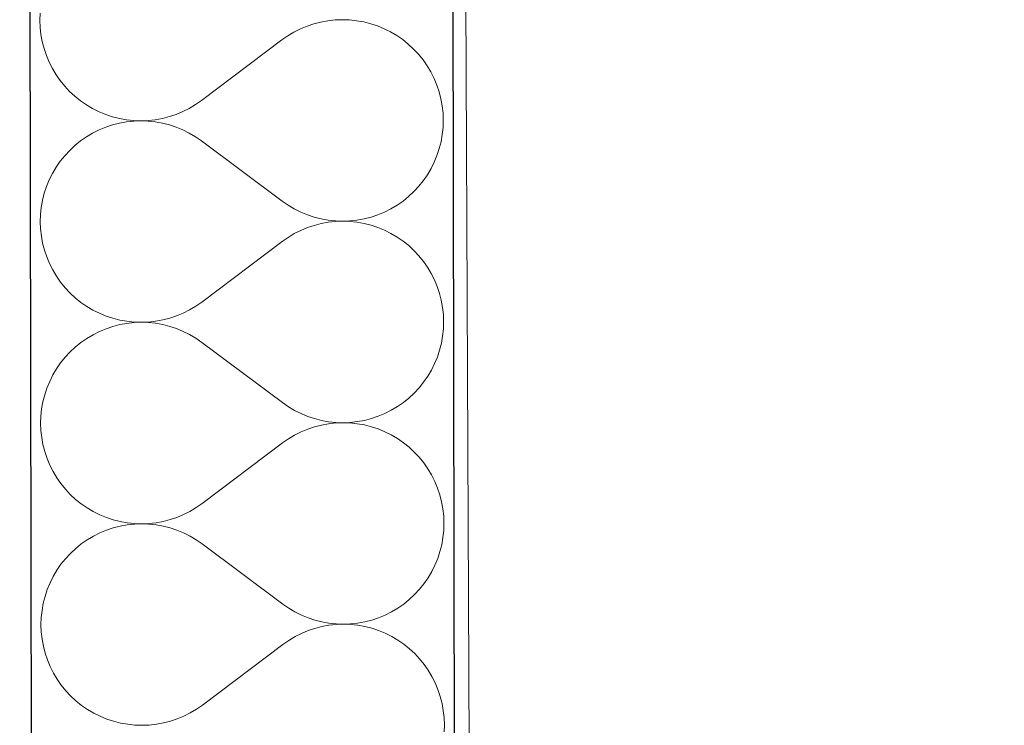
# Model space of a CAD drawing. Header units: millimetres. Extents: x -24674 to 2959, y -2716 to 20653.
# Tile 141 of 161: x -11148 to -10776, y 16399 to 16666. Entities that reach past the tile are written whole.
import ezdxf

# ---------------------------------------------------------------- set-up
doc = ezdxf.new("R2010")
doc.units = ezdxf.units.MM
doc.header["$MEASUREMENT"] = 0
doc.linetypes.add('Wipeout_Contour', pattern=[1000, 0, -1000])
for name, color, linetype in [('9._POHLED ZÁPADNÍ_1_Konstrukce - nosné', 7, 'Continuous'), ('9._POHLED ZÁPADNÍ_1_Nové_Konstrukce - nosné', 7, 'Continuous'), ('9._POHLED ZÁPADNÍ_1_Nové_Výplně - Povrchové', 7, 'Continuous'), ('9._POHLED ZÁPADNÍ_1_Nové_Výplně – Řezové', 7, 'Continuous'), ('9._POHLED ZÁPADNÍ_1_Výplně - Povrchové', 7, 'Continuous'), ('9._POHLED ZÁPADNÍ_1_VÝTAH VAR 1', 7, 'Continuous')]:
    doc.layers.add(name, color=color, linetype=linetype)

# ---------------------------------------------------------------- blocks, each defined once
blk = doc.blocks.new('*X21', base_point=(-27719.5, -6043.99))
at = {"layer": '9._POHLED ZÁPADNÍ_1_Nové_Výplně – Řezové', "color": 21, "linetype": 'Continuous', "lineweight": 20, "true_color": 0xffaaaa}
for p, q in [((-11140.36, 16668.71), (-11140.46, 16665.99)), ((-11140.46, 16665.99), (-11140.35, 16663.27)), ((-11036.93, 16664.62), (-11039.51, 16663.76)), ((-11034.29, 16665.3), (-11036.93, 16664.62)), ((-11031.62, 16665.79), (-11034.29, 16665.3)), ((-11028.91, 16666.09), (-11031.62, 16665.79)), ((-11026.19, 16666.19), (-11028.91, 16666.09)), ((-11023.48, 16666.1), (-11026.19, 16666.19)), ((-11020.77, 16665.82), (-11023.48, 16666.1)), ((-11018.09, 16665.34), (-11020.77, 16665.82)), ((-11015.45, 16664.68), (-11018.09, 16665.34)), ((-11012.87, 16663.82), (-11015.45, 16664.68)), ((-11140.35, 16663.27), (-11140.06, 16660.57)), ((-11140.06, 16660.57), (-11139.57, 16657.89)), ((-11044.45, 16661.49), (-11046.78, 16660.09)), ((-11042.02, 16662.71), (-11044.45, 16661.49)), ((-11039.51, 16663.76), (-11042.02, 16662.71)), ((-11010.35, 16662.79), (-11012.87, 16663.82)), ((-11007.92, 16661.57), (-11010.35, 16662.79)), ((-11005.58, 16660.19), (-11007.92, 16661.57)), ((-11139.57, 16657.89), (-11138.89, 16655.26)), ((-11049.01, 16658.53), (-11079.45, 16635.62)), ((-11046.78, 16660.09), (-11049.01, 16658.53)), ((-11003.34, 16658.64), (-11005.58, 16660.19)), ((-11001.22, 16656.94), (-11003.34, 16658.64)), ((-10999.22, 16655.09), (-11001.22, 16656.94)), ((-11138.89, 16655.26), (-11138.03, 16652.68)), ((-10997.36, 16653.11), (-10999.22, 16655.09)), ((-10995.65, 16650.99), (-10997.36, 16653.11)), ((-11138.03, 16652.68), (-11136.98, 16650.17)), ((-11136.98, 16650.17), (-11135.76, 16647.74)), ((-10994.1, 16648.76), (-10995.65, 16650.99)), ((-11135.76, 16647.74), (-11134.37, 16645.4)), ((-10992.7, 16646.42), (-10994.1, 16648.76)), ((-10991.48, 16643.99), (-10992.7, 16646.42)), ((-11134.37, 16645.4), (-11132.81, 16643.17)), ((-11132.81, 16643.17), (-11131.1, 16641.05)), ((-10990.43, 16641.48), (-10991.48, 16643.99)), ((-11131.1, 16641.05), (-11129.24, 16639.07)), ((-11129.24, 16639.07), (-11127.25, 16637.22)), ((-10989.57, 16638.9), (-10990.43, 16641.48)), ((-10988.89, 16636.27), (-10989.57, 16638.9)), ((-11127.25, 16637.22), (-11125.12, 16635.51)), ((-11125.12, 16635.51), (-11122.89, 16633.97)), ((-11081.68, 16634.07), (-11079.45, 16635.62)), ((-10988.4, 16633.59), (-10988.89, 16636.27)), ((-11122.89, 16633.97), (-11120.54, 16632.58)), ((-11120.54, 16632.58), (-11118.11, 16631.37)), ((-11118.11, 16631.37), (-11115.59, 16630.34)), ((-11088.96, 16630.4), (-11086.45, 16631.45)), ((-11086.45, 16631.45), (-11084.02, 16632.67)), ((-11084.02, 16632.67), (-11081.68, 16634.07)), ((-10988.11, 16630.88), (-10988.4, 16633.59)), ((-10988.01, 16628.17), (-10988.11, 16630.88)), ((-11115.59, 16630.34), (-11113.01, 16629.48)), ((-11113.01, 16629.48), (-11110.37, 16628.82)), ((-11110.37, 16627.08), (-11113, 16626.41)), ((-11110.37, 16628.82), (-11107.69, 16628.34)), ((-11107.69, 16627.57), (-11110.37, 16627.08)), ((-11107.69, 16628.34), (-11104.99, 16628.05)), ((-11104.99, 16627.86), (-11107.69, 16627.57)), ((-11104.99, 16628.05), (-11102.27, 16627.96)), ((-11102.27, 16627.96), (-11104.99, 16627.86)), ((-11102.27, 16627.96), (-11099.55, 16628.07)), ((-11099.55, 16627.87), (-11102.27, 16627.96)), ((-11099.55, 16628.07), (-11096.85, 16628.36)), ((-11096.84, 16627.58), (-11099.55, 16627.87)), ((-11096.85, 16628.36), (-11094.17, 16628.85)), ((-11094.17, 16627.1), (-11096.84, 16627.58)), ((-11094.17, 16628.85), (-11091.53, 16629.53)), ((-11091.53, 16626.43), (-11094.17, 16627.1)), ((-11091.53, 16629.53), (-11088.96, 16630.4)), ((-10988.1, 16625.45), (-10988.01, 16628.17)), ((-11118.1, 16624.5), (-11120.53, 16623.28)), ((-11115.58, 16625.54), (-11118.1, 16624.5)), ((-11113, 16626.41), (-11115.58, 16625.54)), ((-11088.95, 16625.57), (-11091.53, 16626.43)), ((-11086.43, 16624.54), (-11088.95, 16625.57)), ((-11084, 16623.32), (-11086.43, 16624.54)), ((-11081.66, 16621.93), (-11084, 16623.32)), ((-10988.39, 16622.74), (-10988.1, 16625.45)), ((-11125.1, 16620.33), (-11127.21, 16618.62)), ((-11122.86, 16621.89), (-11125.1, 16620.33)), ((-11120.53, 16623.28), (-11122.86, 16621.89)), ((-11079.42, 16620.39), (-11081.66, 16621.93)), ((-11048.91, 16597.58), (-11079.42, 16620.39)), ((-10989.53, 16617.43), (-10988.86, 16620.06)), ((-10988.86, 16620.06), (-10988.39, 16622.74)), ((-11129.2, 16616.77), (-11131.05, 16614.77)), ((-11127.21, 16618.62), (-11129.2, 16616.77)), ((-10990.39, 16614.84), (-10989.53, 16617.43)), ((-11132.76, 16612.65), (-11134.3, 16610.41)), ((-11131.05, 16614.77), (-11132.76, 16612.65)), ((-10992.64, 16609.89), (-10991.42, 16612.33)), ((-10991.42, 16612.33), (-10990.39, 16614.84)), ((-11134.3, 16610.41), (-11135.69, 16608.07)), ((-10994.02, 16607.55), (-10992.64, 16609.89)), ((-11136.9, 16605.64), (-11137.94, 16603.12)), ((-11135.69, 16608.07), (-11136.9, 16605.64)), ((-10997.27, 16603.19), (-10995.57, 16605.32)), ((-10995.57, 16605.32), (-10994.02, 16607.55)), ((-11137.94, 16603.12), (-11138.79, 16600.54)), ((-11001.11, 16599.34), (-10999.13, 16601.2)), ((-10999.13, 16601.2), (-10997.27, 16603.19)), ((-11139.46, 16597.9), (-11139.94, 16595.23)), ((-11138.79, 16600.54), (-11139.46, 16597.9)), ((-11048.91, 16597.58), (-11046.67, 16596.03)), ((-11005.46, 16596.08), (-11003.23, 16597.63)), ((-11003.23, 16597.63), (-11001.11, 16599.34)), ((-11139.94, 16595.23), (-11140.23, 16592.52)), ((-11046.67, 16596.03), (-11044.33, 16594.65)), ((-11044.33, 16594.65), (-11041.89, 16593.43)), ((-11010.23, 16593.47), (-11007.8, 16594.69)), ((-11007.8, 16594.69), (-11005.46, 16596.08)), ((-11140.23, 16592.52), (-11140.32, 16589.8)), ((-11041.89, 16593.43), (-11039.38, 16592.39)), ((-11039.38, 16592.39), (-11036.8, 16591.54)), ((-11036.8, 16591.54), (-11034.16, 16590.87)), ((-11034.16, 16590.87), (-11031.48, 16590.39)), ((-11031.48, 16590.39), (-11028.78, 16590.1)), ((-11028.78, 16589.9), (-11031.48, 16589.6)), ((-11028.78, 16590.1), (-11026.06, 16590)), ((-11026.06, 16590), (-11028.78, 16589.9)), ((-11026.06, 16590), (-11023.34, 16590.1)), ((-11023.34, 16589.91), (-11026.06, 16590)), ((-11023.34, 16590.1), (-11020.64, 16590.4)), ((-11020.63, 16589.63), (-11023.34, 16589.91)), ((-11020.64, 16590.4), (-11017.96, 16590.88)), ((-11017.96, 16590.88), (-11015.32, 16591.56)), ((-11015.32, 16591.56), (-11012.74, 16592.42)), ((-11012.74, 16592.42), (-11010.23, 16593.47)), ((-11140.32, 16589.8), (-11140.22, 16587.08)), ((-11140.22, 16587.08), (-11139.92, 16584.38)), ((-11041.88, 16586.52), (-11044.31, 16585.3)), ((-11039.37, 16587.57), (-11041.88, 16586.52)), ((-11036.79, 16588.43), (-11039.37, 16587.57)), ((-11034.16, 16589.11), (-11036.79, 16588.43)), ((-11031.48, 16589.6), (-11034.16, 16589.11)), ((-11017.96, 16589.15), (-11020.63, 16589.63)), ((-11015.32, 16588.49), (-11017.96, 16589.15)), ((-11012.74, 16587.63), (-11015.32, 16588.49)), ((-11010.22, 16586.6), (-11012.74, 16587.63)), ((-11007.78, 16585.38), (-11010.22, 16586.6)), ((-11139.92, 16584.38), (-11139.43, 16581.7)), ((-11046.65, 16583.9), (-11048.88, 16582.34)), ((-11044.31, 16585.3), (-11046.65, 16583.9)), ((-11005.44, 16584), (-11007.78, 16585.38)), ((-11003.2, 16582.45), (-11005.44, 16584)), ((-11001.08, 16580.75), (-11003.2, 16582.45)), ((-11139.43, 16581.7), (-11138.76, 16579.07)), ((-11138.76, 16579.07), (-11137.89, 16576.49)), ((-11048.88, 16582.34), (-11079.31, 16559.43)), ((-10999.09, 16578.9), (-11001.08, 16580.75)), ((-10997.23, 16576.91), (-10999.09, 16578.9)), ((-11137.89, 16576.49), (-11136.85, 16573.98)), ((-10995.52, 16574.8), (-10997.23, 16576.91)), ((-11136.85, 16573.98), (-11135.62, 16571.55)), ((-11135.62, 16571.55), (-11134.23, 16569.21)), ((-10993.96, 16572.57), (-10995.52, 16574.8)), ((-10992.57, 16570.23), (-10993.96, 16572.57)), ((-11134.23, 16569.21), (-11132.68, 16566.98)), ((-10991.35, 16567.8), (-10992.57, 16570.23)), ((-10990.3, 16565.29), (-10991.35, 16567.8)), ((-11132.68, 16566.98), (-11130.96, 16564.86)), ((-11130.96, 16564.86), (-11129.11, 16562.87)), ((-10989.44, 16562.71), (-10990.3, 16565.29)), ((-11129.11, 16562.87), (-11127.11, 16561.03)), ((-11127.11, 16561.03), (-11124.99, 16559.32)), ((-10988.76, 16560.08), (-10989.44, 16562.71)), ((-10988.27, 16557.4), (-10988.76, 16560.08)), ((-11124.99, 16559.32), (-11122.75, 16557.78)), ((-11122.75, 16557.78), (-11120.41, 16556.39)), ((-11120.41, 16556.39), (-11117.97, 16555.18)), ((-11086.31, 16555.26), (-11083.88, 16556.48)), ((-11083.88, 16556.48), (-11081.54, 16557.88)), ((-11081.54, 16557.88), (-11079.31, 16559.43)), ((-10987.97, 16554.69), (-10988.27, 16557.4)), ((-11117.97, 16555.18), (-11115.46, 16554.15)), ((-11115.46, 16554.15), (-11112.87, 16553.29)), ((-11112.87, 16553.29), (-11110.24, 16552.63)), ((-11110.24, 16552.63), (-11107.56, 16552.15)), ((-11096.71, 16552.17), (-11094.03, 16552.66)), ((-11094.03, 16552.66), (-11091.4, 16553.34)), ((-11091.4, 16553.34), (-11088.82, 16554.21)), ((-11088.82, 16554.21), (-11086.31, 16555.26)), ((-10987.87, 16551.98), (-10987.97, 16554.69)), ((-11115.45, 16549.35), (-11117.96, 16548.31)), ((-11112.87, 16550.22), (-11115.45, 16549.35)), ((-11110.23, 16550.89), (-11112.87, 16550.22)), ((-11107.56, 16551.38), (-11110.23, 16550.89)), ((-11107.56, 16552.15), (-11104.85, 16551.86)), ((-11104.85, 16551.67), (-11107.56, 16551.38)), ((-11104.85, 16551.86), (-11102.13, 16551.77)), ((-11102.13, 16551.77), (-11104.85, 16551.67)), ((-11102.13, 16551.77), (-11099.41, 16551.88)), ((-11099.41, 16551.68), (-11102.13, 16551.77)), ((-11099.41, 16551.88), (-11096.71, 16552.17)), ((-11096.71, 16551.39), (-11099.41, 16551.68)), ((-11094.03, 16550.91), (-11096.71, 16551.39)), ((-11091.39, 16550.24), (-11094.03, 16550.91)), ((-11088.81, 16549.38), (-11091.39, 16550.24)), ((-11086.3, 16548.35), (-11088.81, 16549.38)), ((-10988.25, 16546.55), (-10987.96, 16549.26)), ((-10987.96, 16549.26), (-10987.87, 16551.98)), ((-11122.73, 16545.7), (-11124.96, 16544.14)), ((-11120.39, 16547.09), (-11122.73, 16545.7)), ((-11117.96, 16548.31), (-11120.39, 16547.09)), ((-11083.86, 16547.13), (-11086.3, 16548.35)), ((-11081.52, 16545.74), (-11083.86, 16547.13)), ((-11079.29, 16544.19), (-11081.52, 16545.74)), ((-10988.73, 16543.87), (-10988.25, 16546.55)), ((-11127.08, 16542.43), (-11129.07, 16540.58)), ((-11124.96, 16544.14), (-11127.08, 16542.43)), ((-11048.77, 16521.39), (-11079.29, 16544.19)), ((-10989.4, 16541.24), (-10988.73, 16543.87)), ((-11130.92, 16538.58), (-11132.62, 16536.46)), ((-11129.07, 16540.58), (-11130.92, 16538.58)), ((-10991.29, 16536.14), (-10990.25, 16538.65)), ((-10990.25, 16538.65), (-10989.4, 16541.24)), ((-11134.17, 16534.22), (-11135.55, 16531.88)), ((-11132.62, 16536.46), (-11134.17, 16534.22)), ((-10992.5, 16533.7), (-10991.29, 16536.14)), ((-11135.55, 16531.88), (-11136.77, 16529.45)), ((-10995.44, 16529.12), (-10993.89, 16531.36)), ((-10993.89, 16531.36), (-10992.5, 16533.7)), ((-11137.8, 16526.93), (-11138.66, 16524.35)), ((-11136.77, 16529.45), (-11137.8, 16526.93)), ((-10998.99, 16525.01), (-10997.14, 16527)), ((-10997.14, 16527), (-10995.44, 16529.12)), ((-11138.66, 16524.35), (-11139.33, 16521.71)), ((-11003.09, 16521.44), (-11000.98, 16523.15)), ((-11000.98, 16523.15), (-10998.99, 16525.01)), ((-11139.33, 16521.71), (-11139.81, 16519.04)), ((-11048.77, 16521.39), (-11046.53, 16519.84)), ((-11046.53, 16519.84), (-11044.19, 16518.46)), ((-11007.67, 16518.5), (-11005.33, 16519.89)), ((-11005.33, 16519.89), (-11003.09, 16521.44)), ((-11140.09, 16516.33), (-11140.19, 16513.61)), ((-11139.81, 16519.04), (-11140.09, 16516.33)), ((-11044.19, 16518.46), (-11041.76, 16517.24)), ((-11041.76, 16517.24), (-11039.24, 16516.2)), ((-11039.24, 16516.2), (-11036.66, 16515.35)), ((-11015.19, 16515.37), (-11012.61, 16516.23)), ((-11012.61, 16516.23), (-11010.1, 16517.28)), ((-11010.1, 16517.28), (-11007.67, 16518.5)), ((-11140.19, 16513.61), (-11140.08, 16510.89)), ((-11036.66, 16512.24), (-11039.24, 16511.38)), ((-11036.66, 16515.35), (-11034.03, 16514.68)), ((-11034.02, 16512.92), (-11036.66, 16512.24)), ((-11034.03, 16514.68), (-11031.35, 16514.2)), ((-11031.35, 16513.41), (-11034.02, 16512.92)), ((-11031.35, 16514.2), (-11028.64, 16513.91)), ((-11028.64, 16513.71), (-11031.35, 16513.41)), ((-11028.64, 16513.91), (-11025.92, 16513.81)), ((-11025.92, 16513.81), (-11028.64, 16513.71)), ((-11025.92, 16513.81), (-11023.21, 16513.91)), ((-11023.2, 16513.72), (-11025.92, 16513.81)), ((-11023.21, 16513.91), (-11020.5, 16514.21)), ((-11020.5, 16513.44), (-11023.2, 16513.72)), ((-11020.5, 16514.21), (-11017.82, 16514.69)), ((-11017.82, 16512.96), (-11020.5, 16513.44)), ((-11017.82, 16514.69), (-11015.19, 16515.37)), ((-11015.18, 16512.29), (-11017.82, 16512.96)), ((-11012.6, 16511.44), (-11015.18, 16512.29)), ((-11140.08, 16510.89), (-11139.79, 16508.19)), ((-11139.79, 16508.19), (-11139.3, 16505.51)), ((-11044.18, 16509.11), (-11046.51, 16507.71)), ((-11041.75, 16510.33), (-11044.18, 16509.11)), ((-11039.24, 16511.38), (-11041.75, 16510.33)), ((-11010.08, 16510.41), (-11012.6, 16511.44)), ((-11007.65, 16509.19), (-11010.08, 16510.41)), ((-11005.31, 16507.81), (-11007.65, 16509.19)), ((-11139.3, 16505.51), (-11138.62, 16502.88)), ((-11048.74, 16506.15), (-11079.18, 16483.24)), ((-11046.51, 16507.71), (-11048.74, 16506.15)), ((-11003.07, 16506.26), (-11005.31, 16507.81)), ((-11000.95, 16504.56), (-11003.07, 16506.26)), ((-10998.95, 16502.71), (-11000.95, 16504.56)), ((-11138.62, 16502.88), (-11137.76, 16500.3)), ((-10997.09, 16500.72), (-10998.95, 16502.71)), ((-10995.38, 16498.61), (-10997.09, 16500.72)), ((-11137.76, 16500.3), (-11136.71, 16497.79)), ((-11136.71, 16497.79), (-11135.49, 16495.36)), ((-10993.83, 16496.38), (-10995.38, 16498.61)), ((-11135.49, 16495.36), (-11134.1, 16493.02)), ((-10992.43, 16494.04), (-10993.83, 16496.38)), ((-10991.21, 16491.61), (-10992.43, 16494.04)), ((-11134.1, 16493.02), (-11132.54, 16490.79)), ((-11132.54, 16490.79), (-11130.83, 16488.67)), ((-10990.16, 16489.1), (-10991.21, 16491.61)), ((-11130.83, 16488.67), (-11128.97, 16486.68)), ((-11128.97, 16486.68), (-11126.98, 16484.83)), ((-10989.3, 16486.52), (-10990.16, 16489.1)), ((-10988.62, 16483.89), (-10989.3, 16486.52)), ((-11126.98, 16484.83), (-11124.85, 16483.13)), ((-11124.85, 16483.13), (-11122.62, 16481.59)), ((-11081.41, 16481.69), (-11079.18, 16483.24)), ((-10988.13, 16481.21), (-10988.62, 16483.89)), ((-11122.62, 16481.59), (-11120.27, 16480.2)), ((-11120.27, 16480.2), (-11117.84, 16478.99)), ((-11117.84, 16478.99), (-11115.32, 16477.95)), ((-11088.69, 16478.02), (-11086.17, 16479.07)), ((-11086.17, 16479.07), (-11083.75, 16480.29)), ((-11083.75, 16480.29), (-11081.41, 16481.69)), ((-10987.84, 16478.5), (-10988.13, 16481.21)), ((-10987.74, 16475.79), (-10987.84, 16478.5)), ((-11115.32, 16477.95), (-11112.74, 16477.1)), ((-11112.74, 16477.1), (-11110.1, 16476.43)), ((-11110.1, 16474.7), (-11112.73, 16474.03)), ((-11110.1, 16476.43), (-11107.42, 16475.96)), ((-11107.42, 16475.19), (-11110.1, 16474.7)), ((-11107.42, 16475.96), (-11104.72, 16475.67)), ((-11104.72, 16475.48), (-11107.42, 16475.19)), ((-11104.72, 16475.67), (-11102, 16475.58)), ((-11102, 16475.58), (-11104.72, 16475.48)), ((-11102, 16475.58), (-11099.28, 16475.69)), ((-11099.28, 16475.49), (-11102, 16475.58)), ((-11099.28, 16475.69), (-11096.58, 16475.98)), ((-11096.57, 16475.2), (-11099.28, 16475.49)), ((-11096.58, 16475.98), (-11093.9, 16476.47)), ((-11093.9, 16474.72), (-11096.57, 16475.2)), ((-11093.9, 16476.47), (-11091.26, 16477.15)), ((-11091.26, 16474.05), (-11093.9, 16474.72)), ((-11091.26, 16477.15), (-11088.69, 16478.02)), ((-10987.83, 16473.07), (-10987.74, 16475.79)), ((-11120.26, 16470.9), (-11122.59, 16469.51)), ((-11117.83, 16472.12), (-11120.26, 16470.9)), ((-11115.31, 16473.16), (-11117.83, 16472.12)), ((-11112.73, 16474.03), (-11115.31, 16473.16)), ((-11088.68, 16473.19), (-11091.26, 16474.05)), ((-11086.16, 16472.16), (-11088.68, 16473.19)), ((-11083.73, 16470.94), (-11086.16, 16472.16)), ((-11081.39, 16469.55), (-11083.73, 16470.94)), ((-10988.12, 16470.36), (-10987.83, 16473.07)), ((-11124.83, 16467.95), (-11126.94, 16466.24)), ((-11122.59, 16469.51), (-11124.83, 16467.95)), ((-11079.15, 16468), (-11081.39, 16469.55)), ((-11048.64, 16445.2), (-11079.15, 16468)), ((-10989.26, 16465.05), (-10988.59, 16467.68)), ((-10988.59, 16467.68), (-10988.12, 16470.36)), ((-11128.93, 16464.39), (-11130.78, 16462.39)), ((-11126.94, 16466.24), (-11128.93, 16464.39)), ((-10990.12, 16462.46), (-10989.26, 16465.05)), ((-11132.49, 16460.27), (-11134.03, 16458.03)), ((-11130.78, 16462.39), (-11132.49, 16460.27)), ((-10992.37, 16457.51), (-10991.15, 16459.95)), ((-10991.15, 16459.95), (-10990.12, 16462.46)), ((-11134.03, 16458.03), (-11135.42, 16455.69)), ((-10993.75, 16455.17), (-10992.37, 16457.51)), ((-11136.63, 16453.26), (-11137.67, 16450.74)), ((-11135.42, 16455.69), (-11136.63, 16453.26)), ((-10997, 16450.81), (-10995.3, 16452.93)), ((-10995.3, 16452.93), (-10993.75, 16455.17)), ((-11137.67, 16450.74), (-11138.52, 16448.16)), ((-11000.84, 16446.96), (-10998.86, 16448.82)), ((-10998.86, 16448.82), (-10997, 16450.81)), ((-11139.19, 16445.52), (-11139.67, 16442.84)), ((-11138.52, 16448.16), (-11139.19, 16445.52)), ((-11048.64, 16445.2), (-11046.4, 16443.65)), ((-11005.19, 16443.7), (-11002.96, 16445.25)), ((-11002.96, 16445.25), (-11000.84, 16446.96)), ((-11139.67, 16442.84), (-11139.96, 16440.14)), ((-11046.4, 16443.65), (-11044.06, 16442.27)), ((-11044.06, 16442.27), (-11041.62, 16441.05)), ((-11041.62, 16441.05), (-11039.11, 16440.01)), ((-11012.47, 16440.04), (-11009.96, 16441.09)), ((-11009.96, 16441.09), (-11007.53, 16442.31)), ((-11007.53, 16442.31), (-11005.19, 16443.7)), ((-11139.96, 16440.14), (-11140.05, 16437.42)), ((-11140.05, 16437.42), (-11139.95, 16434.7)), ((-11039.11, 16440.01), (-11036.53, 16439.16)), ((-11036.53, 16439.16), (-11033.89, 16438.48)), ((-11033.89, 16438.48), (-11031.21, 16438)), ((-11031.21, 16438), (-11028.51, 16437.72)), ((-11028.51, 16437.52), (-11031.21, 16437.22)), ((-11028.51, 16437.72), (-11025.79, 16437.62)), ((-11025.79, 16437.62), (-11028.51, 16437.52)), ((-11025.79, 16437.62), (-11023.07, 16437.72)), ((-11023.07, 16437.53), (-11025.79, 16437.62)), ((-11023.07, 16437.72), (-11020.37, 16438.02)), ((-11020.36, 16437.25), (-11023.07, 16437.53)), ((-11020.37, 16438.02), (-11017.69, 16438.5)), ((-11017.69, 16436.77), (-11020.36, 16437.25)), ((-11017.69, 16438.5), (-11015.05, 16439.18)), ((-11015.05, 16439.18), (-11012.47, 16440.04)), ((-11139.95, 16434.7), (-11139.65, 16432)), ((-11041.61, 16434.14), (-11044.04, 16432.92)), ((-11039.1, 16435.19), (-11041.61, 16434.14)), ((-11036.52, 16436.05), (-11039.1, 16435.19)), ((-11033.89, 16436.73), (-11036.52, 16436.05)), ((-11031.21, 16437.22), (-11033.89, 16436.73)), ((-11015.05, 16436.1), (-11017.69, 16436.77)), ((-11012.47, 16435.25), (-11015.05, 16436.1)), ((-11009.95, 16434.22), (-11012.47, 16435.25)), ((-11007.51, 16433), (-11009.95, 16434.22)), ((-11139.65, 16432), (-11139.16, 16429.32)), ((-11048.61, 16429.96), (-11079.04, 16407.05)), ((-11046.38, 16431.52), (-11048.61, 16429.96)), ((-11044.04, 16432.92), (-11046.38, 16431.52)), ((-11005.17, 16431.62), (-11007.51, 16433)), ((-11002.93, 16430.07), (-11005.17, 16431.62)), ((-11000.81, 16428.37), (-11002.93, 16430.07)), ((-11139.16, 16429.32), (-11138.49, 16426.69)), ((-11138.49, 16426.69), (-11137.62, 16424.11)), ((-10998.82, 16426.52), (-11000.81, 16428.37)), ((-10996.96, 16424.53), (-10998.82, 16426.52)), ((-11137.62, 16424.11), (-11136.58, 16421.6)), ((-10995.25, 16422.42), (-10996.96, 16424.53)), ((-10993.69, 16420.19), (-10995.25, 16422.42)), ((-11136.58, 16421.6), (-11135.35, 16419.16)), ((-11135.35, 16419.16), (-11133.96, 16416.83)), ((-10992.3, 16417.85), (-10993.69, 16420.19)), ((-11133.96, 16416.83), (-11132.41, 16414.6)), ((-10991.08, 16415.42), (-10992.3, 16417.85)), ((-10990.03, 16412.91), (-10991.08, 16415.42)), ((-11132.41, 16414.6), (-11130.69, 16412.48)), ((-11130.69, 16412.48), (-11128.84, 16410.49)), ((-10989.17, 16410.33), (-10990.03, 16412.91)), ((-11128.84, 16410.49), (-11126.84, 16408.64)), ((-11126.84, 16408.64), (-11124.72, 16406.94)), ((-10988.49, 16407.69), (-10989.17, 16410.33)), ((-10988, 16405.02), (-10988.49, 16407.69)), ((-11124.72, 16406.94), (-11122.48, 16405.4)), ((-11122.48, 16405.4), (-11120.14, 16404.01)), ((-11120.14, 16404.01), (-11117.7, 16402.8)), ((-11086.04, 16402.88), (-11083.61, 16404.1)), ((-11083.61, 16404.1), (-11081.27, 16405.49)), ((-11081.27, 16405.49), (-11079.04, 16407.05)), ((-10987.7, 16402.31), (-10988, 16405.02)), ((-11117.7, 16402.8), (-11115.19, 16401.76)), ((-11115.19, 16401.76), (-11112.6, 16400.91)), ((-11112.6, 16400.91), (-11109.97, 16400.24)), ((-11109.97, 16400.24), (-11107.29, 16399.77)), ((-11096.44, 16399.79), (-11093.76, 16400.28)), ((-11093.76, 16400.28), (-11091.13, 16400.96)), ((-11091.13, 16400.96), (-11088.55, 16401.83)), ((-11088.55, 16401.83), (-11086.04, 16402.88)), ((-10987.6, 16399.6), (-10987.7, 16402.31)), ((-11107.29, 16399.77), (-11104.58, 16399.48)), ((-11104.58, 16399.48), (-11101.86, 16399.39)), ((-11101.86, 16399.39), (-11099.14, 16399.5)), ((-11099.14, 16399.5), (-11096.44, 16399.79)), ((-10987.69, 16396.88), (-10987.6, 16399.6))]:
    blk.add_line(p, q, dxfattribs=at)

msp = doc.modelspace()

# ---------------------------------------------------------------- wipeouts: each hides what was drawn before it
at = {"color": 254, "linetype": 'Wipeout_Contour', "lineweight": 0, "ltscale": 72283.801497}
msp.add_wipeout([(-11148.1, 18830.25), (-11130.82, 9083.32), (-10970.82, 9083.6), (-10988.08, 18817.53)], dxfattribs=at).dxf.layer = '9._POHLED ZÁPADNÍ_1_Nové_Výplně - Povrchové'

# ---------------------------------------------------------------- next in the draw order: linework, layer by layer
at = {"layer": '9._POHLED ZÁPADNÍ_1_Nové_Konstrukce - nosné', "color": 1, "linetype": 'Continuous', "lineweight": 25, "flags": 128}
for points in [[(-11148.1, 18830.25), (-11130.82, 9083.32)], [(-10970.82, 9083.6), (-10988.08, 18817.53)]]:
    msp.add_lwpolyline(points, dxfattribs=at)

# ---------------------------------------------------------------- next in the draw order: wipeouts: each hides what was drawn before it
at = {"color": 254, "linetype": 'Wipeout_Contour', "lineweight": 0, "ltscale": 70593.958106}
msp.add_wipeout([(-10986.72, 18366), (-10946.64, 9038.96), (-10496.64, 9040.89), (-10536.56, 18330.21)], dxfattribs=at).dxf.layer = '9._POHLED ZÁPADNÍ_1_Výplně - Povrchové'

# ---------------------------------------------------------------- next in the draw order: linework, layer by layer
at = {"layer": '9._POHLED ZÁPADNÍ_1_Konstrukce - nosné', "color": 251, "linetype": 'Continuous', "lineweight": 20, "true_color": 0x6a6a6a, "flags": 128}
msp.add_lwpolyline([(-10988.66, 18817.58), (-10946.75, 9064.83)], dxfattribs=at)

# ---------------------------------------------------------------- next in the draw order: wipeouts: each hides what was drawn before it
at = {"color": 254, "linetype": 'Wipeout_Contour', "lineweight": 0, "ltscale": 72283.801497}
msp.add_wipeout([(-11148.1, 18830.25), (-11130.82, 9083.32), (-10970.82, 9083.6), (-10988.08, 18817.53)], dxfattribs=at).dxf.layer = '9._POHLED ZÁPADNÍ_1_Nové_Výplně – Řezové'

# ---------------------------------------------------------------- next in the draw order: linework, layer by layer
at = {"layer": '9._POHLED ZÁPADNÍ_1_Nové_Konstrukce - nosné', "color": 1, "linetype": 'Continuous', "lineweight": 25, "flags": 128}
for points in [[(-11148.1, 18830.25), (-11130.82, 9083.32)], [(-10970.82, 9083.6), (-10988.08, 18817.53)]]:
    msp.add_lwpolyline(points, dxfattribs=at)

# ---------------------------------------------------------------- next in the draw order: block references
at = {"layer": '9._POHLED ZÁPADNÍ_1_VÝTAH VAR 1', "color": 9, "linetype": 'Continuous', "lineweight": 13}
msp.add_blockref('*X21', (-27719.5, -6043.99), dxfattribs=at)

doc.saveas('drawing.dxf')
